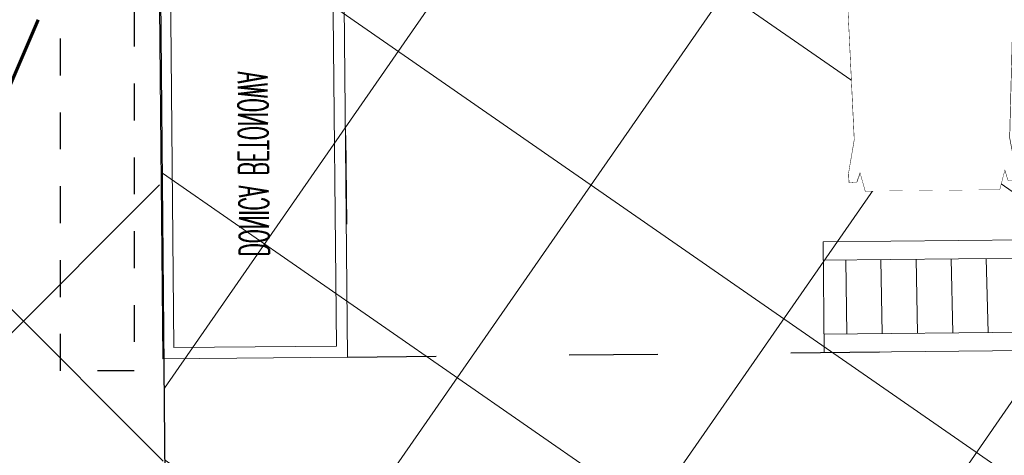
# Model space of a CAD drawing. Extents: x 8014 to 6635291, y -5609 to 5765892.
# Tile 57 of 158: x 6601164.6 to 6601167.27, y 5731803.45 to 5731804.63. Entities that reach past the tile are written whole.
import ezdxf
from ezdxf.enums import TextEntityAlignment as Align

# ---------------------------------------------------------------- set-up
doc = ezdxf.new("R2010")
doc.units = 0
doc.linetypes.add('ACAD_ISO03W100', pattern=[30, 12, -18])
doc.linetypes.add('HIDDEN', pattern=[0.375, 0.25, -0.125])
doc.layers.get('0').update_dxf_attribs({"linetype": 'CONTINUOUS'})
doc.layers.get('Defpoints').update_dxf_attribs({"linetype": 'CONTINUOUS'})
for name, color, linetype, lineweight in [('_a_obiekty', 6, 'CONTINUOUS', 30), ('a_krawężnik', 7, 'CONTINUOUS', 30), ('MEBLE PKN', 7, 'CONTINUOUS', 20), ('T_str.ochr.8m', 40, 'HIDDEN', 60)]:
    doc.layers.add(name, color=color, linetype=linetype, lineweight=lineweight)
for name, color, linetype in [('A-SZRAF- DROGI', 130, 'CONTINUOUS'), ('a_chodnik', 31, 'CONTINUOUS'), ('a_zieleń', 80, 'CONTINUOUS')]:
    doc.layers.add(name, color=color, linetype=linetype)
doc.layers.add('AP_HATCH_DROGI', color=7, linetype='CONTINUOUS', lineweight=15, true_color=0x949494)
doc.styles.add('JACEK_07', font='SIMPLEX.SHX', dxfattribs={"width": 0.7})

# ---------------------------------------------------------------- blocks, each defined once
blk = doc.blocks.new('Z$W@#18078')
at = {"linetype": 'Continuous', "lineweight": 0}
for p, q in [((1.282850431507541, 53.52358952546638), (3.780256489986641, 53.63703889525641)), ((1.282850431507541, 53.52358952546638), (1.390389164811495, 51.52362071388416)), ((7.866114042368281, 51.65947000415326), (1.282850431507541, 53.52358952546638)), ((3.780256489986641, 53.63703889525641), (12.80948191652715, 52.00224349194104)), ((12.43332165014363, 51.71009677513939), (52.69127084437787, 53.36238779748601)), ((12.80948191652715, 52.00224349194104), (48.56290482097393, 53.39434508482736)), ((48.56290482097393, 53.39434508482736), (51.70781984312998, 55.48955106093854)), ((52.75576293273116, 53.36250733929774), (52.69127084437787, 53.36238779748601)), ((52.70099770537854, 53.37868979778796), (53.95177334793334, 55.46699316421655)), ((52.77928745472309, 53.37880444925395), (52.70099770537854, 53.37868979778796)), ((52.75576293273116, 53.36250733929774), (52.77928745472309, 53.37880444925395)), ((52.80978122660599, 47.01882199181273), (52.75576293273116, 53.36250733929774)), ((52.83331716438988, 47.03046823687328), (52.77928745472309, 53.37880444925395)), ((52.87299354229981, 51.51941368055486), (54.31537071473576, 53.92754322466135)), ((121.0425902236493, 51.01502562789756), (119.6002130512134, 53.42315517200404)), ((121.2145860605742, 52.87430174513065), (119.9638104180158, 54.96260511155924)), ((125.3526789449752, 52.88995703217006), (122.2077639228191, 54.98516300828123)), ((11.83013992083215, 51.71045222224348), (1.018650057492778, 49.24078640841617)), ((1.390389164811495, 51.52362071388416), (4.030678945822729, 50.59841453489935)), ((4.030678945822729, 50.59841453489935), (7.866114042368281, 51.65947000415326)), ((7.866114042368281, 51.65947000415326), (11.59159015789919, 51.70737789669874)), ((11.59159015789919, 51.70737789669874), (12.32796858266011, 51.82417603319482)), ((12.32796858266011, 51.82417603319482), (11.83013992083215, 51.71045222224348)), ((12.32768360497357, 51.71683853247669), (11.83013992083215, 51.71045222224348)), ((12.32707234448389, 51.51680718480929), (12.32768360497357, 51.71683853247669)), ((12.44477361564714, 51.7183414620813), (12.32768360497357, 51.71683853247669)), ((12.44477361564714, 51.7183414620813), (12.32796858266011, 51.82417603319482)), ((12.43332165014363, 51.71009677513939), (12.44477361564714, 51.7183414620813)), ((12.43956229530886, 50.99926186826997), (12.43332165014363, 51.71009677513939)), ((12.50999071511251, 49.71776492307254), (12.43956229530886, 50.99926186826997)), ((12.80948191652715, 52.00224349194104), (12.44477361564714, 51.7183414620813)), ((52.94479428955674, 10.70905405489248), (52.87299354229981, 51.51941368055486)), ((120.9707894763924, 10.20466600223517), (121.0425902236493, 51.01502562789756)), ((121.0822666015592, 46.52608018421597), (121.136296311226, 52.87441639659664)), ((121.1058025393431, 46.51443393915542), (121.159820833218, 52.85811928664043)), ((121.159820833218, 52.85811928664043), (121.136296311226, 52.87441639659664)), ((121.136296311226, 52.87441639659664), (121.2145860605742, 52.87430174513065)), ((121.159820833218, 52.85811928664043), (121.2243129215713, 52.8579997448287)), ((161.4822621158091, 51.20570872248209), (121.2243129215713, 52.8579997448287)), ((161.106101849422, 51.49785543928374), (125.3526789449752, 52.88995703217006)), ((170.1353272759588, 53.13265084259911), (161.106101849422, 51.49785543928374)), ((161.106101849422, 51.49785543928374), (161.470810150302, 51.21395340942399)), ((161.470810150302, 51.21395340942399), (161.5876151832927, 51.31978798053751)), ((161.4822621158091, 51.20570872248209), (161.470810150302, 51.21395340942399)), ((161.470810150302, 51.21395340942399), (161.5879001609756, 51.21245047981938)), ((161.4760214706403, 50.49487381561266), (161.4822621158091, 51.20570872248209)), ((162.3239936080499, 51.20298984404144), (161.5876151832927, 51.31978798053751)), ((161.5876151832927, 51.31978798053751), (162.0854438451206, 51.20606416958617)), ((161.5885114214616, 51.01241913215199), (161.5879001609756, 51.21245047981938)), ((161.5879001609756, 51.21245047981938), (162.0854438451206, 51.20606416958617)), ((162.0854438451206, 51.20606416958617), (172.8969337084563, 48.73639835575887)), ((166.0494697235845, 51.15508195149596), (162.3239936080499, 51.20298984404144)), ((166.0494697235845, 51.15508195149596), (172.6327333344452, 53.01920147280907)), ((169.88490482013, 50.09402648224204), (166.0494697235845, 51.15508195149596)), ((172.5251946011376, 51.01923266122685), (169.88490482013, 50.09402648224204)), ((172.6327333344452, 53.01920147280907), (170.1353272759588, 53.13265084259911)), ((172.6327333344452, 53.01920147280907), (172.5251946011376, 51.01923266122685)), ((-1.135467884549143, 49.16922378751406), (-1.132545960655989, 49.17003212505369)), ((-1.135467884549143, 49.16922378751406), (-1.072105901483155, 47.16651103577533)), ((-1.132545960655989, 49.17003212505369), (4.030678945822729, 50.59841453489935)), ((0.7258080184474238, 49.2313567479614), (-1.132545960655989, 49.17003212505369)), ((0.7258080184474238, 49.2313567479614), (0.6100238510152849, 45.50120250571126)), ((0.7258080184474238, 49.2313567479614), (0.6351279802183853, 45.8588738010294)), ((0.8721588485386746, 49.23593097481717), (0.7258080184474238, 49.2313567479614)), ((1.018650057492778, 49.24078640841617), (0.7707147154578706, 39.34207062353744)), ((1.018650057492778, 49.24078640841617), (0.8721588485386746, 49.23593097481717)), ((4.328283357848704, 48.00357753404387), (7.969152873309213, 48.77690570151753)), ((7.969152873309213, 48.77690570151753), (9.655866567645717, 49.02183242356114)), ((12.27418837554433, 49.5101493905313), (12.35731863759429, 49.60682649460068)), ((12.46122593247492, 48.3709061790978), (12.31075062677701, 43.44318057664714)), ((12.45062028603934, 49.7153325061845), (12.35390521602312, 49.48375411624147)), ((12.35731863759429, 49.60682649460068), (12.45062028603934, 49.7153325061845)), ((12.36256952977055, 49.49363173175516), (12.45095947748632, 49.67233485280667)), ((12.45062028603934, 49.7153325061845), (12.48404363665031, 49.73922303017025)), ((12.50999071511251, 49.71776492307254), (12.45062028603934, 49.7153325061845)), ((12.45062028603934, 49.7153325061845), (12.45095947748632, 49.67233485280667)), ((12.45095947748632, 49.67233485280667), (12.45156879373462, 49.59509478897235)), ((12.45156879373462, 49.59509478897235), (12.46122593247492, 48.3709061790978)), ((12.46122593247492, 48.3709061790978), (12.47245076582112, 46.94798853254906)), ((12.48404363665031, 49.73922303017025), (12.50999071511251, 49.71776492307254)), ((161.4055930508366, 49.21337687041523), (161.4760214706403, 50.49487381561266)), ((161.4315401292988, 49.23483497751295), (161.4055930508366, 49.21337687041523)), ((161.4055930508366, 49.21337687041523), (161.4649634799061, 49.21094445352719)), ((161.4649634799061, 49.21094445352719), (161.4315401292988, 49.23483497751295)), ((161.4640149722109, 49.09070673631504), (161.4543578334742, 47.8665181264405)), ((161.4646242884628, 49.16794680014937), (161.4640149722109, 49.09070673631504)), ((161.4649634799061, 49.21094445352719), (161.4646242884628, 49.16794680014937)), ((161.5530142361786, 48.98924367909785), (161.4646242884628, 49.16794680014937)), ((161.4649634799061, 49.21094445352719), (161.5616785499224, 48.97936606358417)), ((161.5582651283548, 49.10243844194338), (161.4649634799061, 49.21094445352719)), ((161.6413953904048, 49.00576133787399), (161.5582651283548, 49.10243844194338)), ((165.9464308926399, 48.27251764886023), (164.259717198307, 48.51744437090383)), ((169.5873004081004, 47.49918948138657), (165.9464308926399, 48.27251764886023)), ((175.0481297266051, 48.66564407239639), (169.88490482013, 50.09402648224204)), ((172.8969337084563, 48.73639835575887), (173.0434249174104, 48.73154292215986)), ((172.8969337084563, 48.73639835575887), (173.1448690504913, 38.83768257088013)), ((173.0434249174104, 48.73154292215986), (173.1897757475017, 48.72696869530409)), ((173.1897757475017, 48.72696869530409), (173.3055599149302, 44.99681445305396)), ((173.1897757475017, 48.72696869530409), (173.2804557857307, 45.3544857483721)), ((173.1897757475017, 48.72696869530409), (175.0481297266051, 48.66564407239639)), ((175.0510516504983, 48.66483573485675), (174.9876896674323, 46.66212298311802)), ((175.0510516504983, 48.66483573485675), (175.0481297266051, 48.66564407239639)), ((-1.072105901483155, 47.16651103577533), (-1.015472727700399, 14.87243687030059)), ((-1.072105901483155, 47.16651103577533), (-0.6187552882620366, 42.85034973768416)), ((-0.6228487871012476, 45.1839137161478), (-1.072105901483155, 47.16651103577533)), ((0.6100238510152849, 45.50120250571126), (0.5723319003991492, 43.52348519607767)), ((0.6100238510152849, 45.50120250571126), (0.6351279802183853, 45.8588738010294)), ((0.6100238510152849, 45.50120250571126), (0.6227643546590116, 45.3990698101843)), ((0.61765032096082, 45.20888184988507), (0.6100238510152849, 45.50120250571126)), ((12.47245076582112, 46.94798853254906), (12.512238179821, 40.59132387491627)), ((52.84956864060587, 40.66215733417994), (52.80978122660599, 47.01882199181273)), ((52.87311589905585, 40.66919147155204), (52.83331716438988, 47.03046823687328)), ((121.0424678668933, 40.16480341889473), (121.0822666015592, 46.52608018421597)), ((121.0660151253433, 40.15776928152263), (121.1058025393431, 46.51443393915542)), ((161.4431330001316, 46.44360047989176), (161.4033455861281, 40.08693582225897)), ((161.4543578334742, 47.8665181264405), (161.4431330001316, 46.44360047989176)), ((161.4543578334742, 47.8665181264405), (161.6048331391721, 42.93879252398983)), ((173.3055599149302, 44.99681445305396), (173.2804557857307, 45.3544857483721)), ((174.9876896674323, 46.66212298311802), (174.5343390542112, 42.34596168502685)), ((174.538432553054, 44.67952566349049), (174.9876896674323, 46.66212298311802)), ((174.9876896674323, 46.66212298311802), (174.9310564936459, 14.36804881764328)), ((-0.6187552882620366, 42.85034973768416), (-0.6228487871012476, 45.1839137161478)), ((0.4979896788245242, 40.23758951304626), (-0.6228487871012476, 45.1839137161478)), ((-0.6187552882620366, 42.85034973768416), (0.4225834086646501, 32.93620017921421)), ((0.4910554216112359, 39.27030287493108), (0.5708955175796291, 43.45814018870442)), ((0.5708955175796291, 43.45814018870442), (0.5712895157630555, 43.47880650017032)), ((0.5712895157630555, 43.47880650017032), (0.5717054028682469, 43.48823085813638)), ((0.57161619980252, 43.49092600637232), (0.5721004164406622, 43.50888974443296)), ((0.57161619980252, 43.49092600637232), (0.5717054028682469, 43.48823085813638)), ((0.572089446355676, 43.51245529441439), (0.5723319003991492, 43.52348519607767)), ((12.31075062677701, 43.44318057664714), (12.19100988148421, 35.19274523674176)), ((161.6048331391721, 42.93879252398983), (161.7245738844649, 34.68835718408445)), ((173.3055599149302, 44.99681445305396), (173.2928194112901, 44.894681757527)), ((173.2979334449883, 44.70449379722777), (173.3055599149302, 44.99681445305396)), ((173.3055599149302, 44.99681445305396), (173.3432518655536, 43.01909714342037)), ((173.3434943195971, 43.00806724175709), (173.3432518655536, 43.01909714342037)), ((173.3439675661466, 42.98653795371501), (173.3434833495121, 43.00450169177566)), ((173.3439675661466, 42.98653795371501), (173.3438783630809, 42.98384280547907)), ((173.3442942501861, 42.97441844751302), (173.3438783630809, 42.98384280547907)), ((173.3446882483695, 42.95375213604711), (173.3442942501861, 42.97441844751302)), ((173.4245283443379, 38.76591482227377), (173.3446882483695, 42.95375213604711)), ((173.4175940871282, 39.73320146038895), (174.538432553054, 44.67952566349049)), ((174.5343390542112, 42.34596168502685), (174.538432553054, 44.67952566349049)), ((0.4923155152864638, 39.68815110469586), (0.4978543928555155, 40.21588059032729)), ((0.4978543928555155, 40.21588059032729), (0.4979896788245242, 40.23758951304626)), ((0.5067472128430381, 41.08350470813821), (0.4979896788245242, 40.23758951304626)), ((12.512238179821, 40.59132387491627), (12.53778196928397, 34.22687216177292)), ((52.87511243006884, 34.29770562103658), (52.84956864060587, 40.66215733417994)), ((52.89867110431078, 34.30008889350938), (52.87311589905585, 40.66919147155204)), ((121.0169126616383, 33.79570084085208), (121.0424678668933, 40.16480341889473)), ((121.0404713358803, 33.79331756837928), (121.0660151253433, 40.15776928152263)), ((161.4033455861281, 40.08693582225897), (161.3778017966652, 33.72248410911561)), ((173.4088365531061, 40.5791166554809), (173.4175940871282, 39.73320146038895)), ((174.5343390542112, 42.34596168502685), (173.4930003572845, 32.43181212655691)), ((0.4539701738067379, 37.32858049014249), (0.4490116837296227, 35.49516378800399)), ((0.4923155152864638, 39.68815110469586), (0.4539701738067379, 37.32858049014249)), ((0.4843549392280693, 38.91731598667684), (0.4539701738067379, 37.32858049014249)), ((0.4539701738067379, 37.32858049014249), (0.4689289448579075, 37.42367356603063)), ((0.4669573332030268, 37.23277013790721), (0.4539701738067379, 37.32858049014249)), ((0.4689289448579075, 37.42367356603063), (0.4669573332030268, 37.23277013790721)), ((0.4689289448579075, 37.42367356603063), (0.4843549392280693, 38.91731598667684)), ((0.4845253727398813, 38.92878666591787), (0.4923155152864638, 39.68815110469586)), ((0.4910554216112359, 39.27030287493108), (0.4845253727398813, 38.92878666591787)), ((0.7707147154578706, 39.34207062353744), (0.7495378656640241, 35.14815347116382)), ((173.1448690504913, 38.83768257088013), (173.1660459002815, 34.64376541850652)), ((173.4177293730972, 39.71149253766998), (173.4175940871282, 39.73320146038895)), ((173.4232682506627, 39.18376305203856), (173.4177293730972, 39.71149253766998)), ((173.4232682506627, 39.18376305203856), (173.461613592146, 36.82419243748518)), ((173.4310583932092, 38.42439861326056), (173.4232682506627, 39.18376305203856)), ((173.4245283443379, 38.76591482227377), (173.4310583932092, 38.42439861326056)), ((173.4312288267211, 38.41292793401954), (173.461613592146, 36.82419243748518)), ((173.4466548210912, 36.91928551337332), (173.4312288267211, 38.41292793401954)), ((0.4490116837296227, 35.49516378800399), (0.4292240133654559, 33.45879963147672)), ((0.43395839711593, 31.07123135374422), (0.4462189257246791, 34.71463226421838)), ((0.4785374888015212, 37.14734250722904), (0.4340465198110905, 31.05678333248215)), ((0.4490116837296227, 35.49516378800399), (0.4342579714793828, 31.02211509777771)), ((0.4462189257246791, 34.71463226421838), (0.4465925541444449, 34.82566158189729)), ((0.4775499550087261, 37.15462761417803), (0.4465925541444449, 34.82566158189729)), ((0.4669573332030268, 37.23277013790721), (0.4490116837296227, 35.49516378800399)), ((0.7495378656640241, 35.14815347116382), (0.4504254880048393, 29.50520703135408)), ((0.4775499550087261, 37.15462761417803), (0.4669573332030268, 37.23277013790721)), ((0.7495378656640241, 35.14815347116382), (0.4775499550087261, 37.15462761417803)), ((0.7495378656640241, 35.14815347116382), (0.7207600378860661, 29.44023574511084)), ((12.19100988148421, 35.19274523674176), (12.20552724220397, 26.9413604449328)), ((161.7245738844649, 34.68835718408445), (161.7100565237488, 26.43697239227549)), ((173.1660459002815, 34.64376541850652), (173.4380338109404, 36.65023956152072)), ((173.4370462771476, 36.64295445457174), (173.481537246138, 30.55239527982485)), ((173.4380338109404, 36.65023956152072), (173.4486264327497, 36.7283820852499)), ((173.4380338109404, 36.65023956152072), (173.4689912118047, 34.32127352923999)), ((173.4466548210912, 36.91928551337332), (173.4486264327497, 36.7283820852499)), ((173.461613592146, 36.82419243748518), (173.4466548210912, 36.91928551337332)), ((173.4486264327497, 36.7283820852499), (173.461613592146, 36.82419243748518)), ((173.4486264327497, 36.7283820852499), (173.4665720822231, 34.99077573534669)), ((173.461613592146, 36.82419243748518), (173.4665720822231, 34.99077573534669)), ((173.4665720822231, 34.99077573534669), (173.4863597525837, 32.95441157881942)), ((173.4665720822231, 34.99077573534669), (173.4813257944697, 30.51772704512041)), ((0.4239742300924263, 33.07086887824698), (0.4225834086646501, 32.93620017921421)), ((0.4225834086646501, 32.93620017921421), (0.43395839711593, 31.07123135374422)), ((0.4239742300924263, 33.07086887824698), (0.4292240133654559, 33.45879963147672)), ((12.53778196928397, 34.22687216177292), (12.54891445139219, 27.85978832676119)), ((52.88624481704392, 27.93066054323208), (52.87511243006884, 34.29770562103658)), ((52.90981500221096, 27.92835419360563), (52.89867110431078, 34.30008889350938)), ((121.0057687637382, 27.42396614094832), (121.0169126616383, 33.79570084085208)), ((121.0293389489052, 27.42627249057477), (121.0404713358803, 33.79331756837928)), ((161.3778017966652, 33.72248410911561), (161.3666693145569, 27.35540027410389)), ((173.1660459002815, 34.64376541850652), (173.1948237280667, 28.93584769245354)), ((173.1660459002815, 34.64376541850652), (173.4651582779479, 29.00081897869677)), ((173.4693648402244, 34.21024421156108), (173.4689912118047, 34.32127352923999)), ((173.4816253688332, 30.56684330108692), (173.4693648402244, 34.21024421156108)), ((173.4930003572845, 32.43181212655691), (173.4816253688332, 30.56684330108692)), ((173.4916095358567, 32.56648082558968), (173.4863597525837, 32.95441157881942)), ((173.4916095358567, 32.56648082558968), (173.4930003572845, 32.43181212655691)), ((-0.5782213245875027, 19.74332045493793), (0.4337876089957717, 31.01687536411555)), ((0.4442386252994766, 29.38848790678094), (0.431864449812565, 29.1550470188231)), ((0.4321327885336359, 29.25425978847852), (0.4336687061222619, 30.90176438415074)), ((0.4360991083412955, 30.72072565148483), (0.4321327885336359, 29.25425978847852)), ((0.4336687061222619, 30.90176438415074), (0.4358622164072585, 30.91293816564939)), ((0.4360991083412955, 30.72072565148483), (0.4336687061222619, 30.90176438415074)), ((0.4342579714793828, 31.02211509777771), (0.4337876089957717, 31.01687536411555)), ((0.4337876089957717, 31.01687536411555), (0.4357920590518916, 30.96986336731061)), ((0.43395839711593, 31.07123135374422), (0.4342579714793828, 31.02211509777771)), ((0.4358622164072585, 30.91293816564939), (0.4357920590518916, 30.96986336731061)), ((0.4360991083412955, 30.72072565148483), (0.4442386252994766, 29.38848790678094)), ((0.4504254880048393, 29.50520703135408), (0.4360991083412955, 30.72072565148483)), ((0.4504254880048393, 29.50520703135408), (0.4442386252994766, 29.38848790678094)), ((0.4567714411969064, 27.33725520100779), (0.4442386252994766, 29.38848790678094)), ((0.7207600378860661, 29.44023574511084), (0.8687759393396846, 19.53939064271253)), ((173.4651582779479, 29.00081897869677), (173.4794846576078, 30.21633759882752)), ((173.4794846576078, 30.21633759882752), (173.4713451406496, 28.88409985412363)), ((173.4794846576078, 30.21633759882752), (173.4819150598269, 30.39737633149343)), ((173.4794846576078, 30.21633759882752), (173.4834509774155, 28.74987173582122)), ((173.4797215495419, 30.40855011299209), (173.4797917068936, 30.4654753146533)), ((173.4819150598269, 30.39737633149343), (173.4797215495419, 30.40855011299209)), ((173.4817961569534, 30.51248731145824), (173.4797917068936, 30.4654753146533)), ((173.4816253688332, 30.56684330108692), (173.4813257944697, 30.51772704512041)), ((173.4813257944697, 30.51772704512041), (173.4817961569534, 30.51248731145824)), ((174.4938050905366, 19.23893240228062), (173.4817961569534, 30.51248731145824)), ((173.4834509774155, 28.74987173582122), (173.4819150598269, 30.39737633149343)), ((0.4321327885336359, 29.25425978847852), (0.431864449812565, 29.1550470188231)), ((0.431864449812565, 29.1550470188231), (0.4455822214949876, 29.16858856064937)), ((0.431864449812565, 29.1550470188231), (0.4567714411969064, 27.33725520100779)), ((0.4568199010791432, 27.33402687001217), (0.4567714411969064, 27.33725520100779)), ((0.4568199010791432, 27.33402687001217), (0.4587792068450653, 27.00863250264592)), ((0.4587792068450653, 27.00863250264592), (0.4723512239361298, 24.78722155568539)), ((0.4587792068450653, 27.00863250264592), (0.5216068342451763, 22.60652313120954)), ((12.20552724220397, 26.9413604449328), (12.35429681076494, 18.69142914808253)), ((12.54891445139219, 27.85978832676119), (12.54577781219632, 21.49530497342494)), ((52.88310827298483, 21.5661384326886), (52.88624481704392, 27.93066054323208)), ((52.90668977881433, 21.55921997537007), (52.90981500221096, 27.92835419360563)), ((121.0088939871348, 21.05483192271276), (121.0057687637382, 27.42396614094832)), ((121.0324754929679, 21.0617503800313), (121.0293389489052, 27.42627249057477)), ((161.3666693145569, 27.35540027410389), (161.3698059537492, 20.99091692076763)), ((173.1948237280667, 28.93584769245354), (173.0468078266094, 19.03500259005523)), ((173.4587638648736, 26.82963881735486), (173.4568045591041, 26.50424444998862)), ((173.4587638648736, 26.82963881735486), (173.4588123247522, 26.83286714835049)), ((173.4588123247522, 26.83286714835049), (173.4713451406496, 28.88409985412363)), ((173.4837193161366, 28.65065896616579), (173.4588123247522, 26.83286714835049)), ((173.4651582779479, 29.00081897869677), (173.4713451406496, 28.88409985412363)), ((173.4837193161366, 28.65065896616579), (173.4700015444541, 28.66420050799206)), ((173.4713451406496, 28.88409985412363), (173.4837193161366, 28.65065896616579)), ((173.4834509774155, 28.74987173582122), (173.4837193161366, 28.65065896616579)), ((-0.5748279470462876, 17.80887173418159), (0.4723512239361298, 24.78722155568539)), ((0.4723512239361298, 24.78722155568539), (0.5216068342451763, 22.60652313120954)), ((161.7100565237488, 26.43697239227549), (161.5612869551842, 18.18704109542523)), ((173.4568045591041, 26.50424444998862), (173.3939769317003, 22.10213507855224)), ((173.443232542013, 24.28283350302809), (173.3939769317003, 22.10213507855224)), ((173.4568045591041, 26.50424444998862), (173.443232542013, 24.28283350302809)), ((174.490411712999, 17.30448368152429), (173.443232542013, 24.28283350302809)), ((0.532970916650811, 21.77729492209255), (-0.573136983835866, 16.84491131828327)), ((0.522025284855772, 22.58799702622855), (0.5216068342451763, 22.60652313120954)), ((0.5226069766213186, 22.53354352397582), (0.522025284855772, 22.58799702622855)), ((0.5226069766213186, 22.53354352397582), (0.532970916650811, 21.77729492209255)), ((0.5226069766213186, 22.53354352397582), (0.5396625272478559, 21.80713335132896)), ((0.5396625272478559, 21.80713335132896), (0.532970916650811, 21.77729492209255)), ((0.532970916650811, 21.77729492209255), (0.5438558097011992, 20.98300541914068)), ((0.5396625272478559, 21.80713335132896), (0.5527388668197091, 21.22744197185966)), ((12.54577781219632, 21.49530497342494), (12.5283595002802, 15.13853563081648)), ((52.86568986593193, 15.20940784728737), (52.88310827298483, 21.5661384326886)), ((52.88928288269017, 15.19779976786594), (52.90668977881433, 21.55921997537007)), ((173.3929767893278, 22.02915547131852), (173.3759212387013, 21.30274529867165)), ((173.3929767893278, 22.02915547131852), (173.3826128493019, 21.27290686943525)), ((173.3929767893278, 22.02915547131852), (173.3935584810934, 22.08360897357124)), ((173.3935584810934, 22.08360897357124), (173.3939769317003, 22.10213507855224)), ((-1.015472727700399, 14.87243687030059), (-0.5782213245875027, 19.74332045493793)), ((-0.5748279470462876, 17.80887173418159), (-0.5782213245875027, 19.74332045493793)), ((0.5513825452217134, 21.19011984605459), (0.5438558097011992, 20.98300541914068)), ((0.559769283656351, 20.87779325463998), (0.5438558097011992, 20.98300541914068)), ((0.5438558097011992, 20.98300541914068), (0.5989388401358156, 19.17577518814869)), ((0.5438558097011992, 20.98300541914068), (0.5598563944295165, 20.91191470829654)), ((0.5527388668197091, 21.22744197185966), (0.5513825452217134, 21.19011984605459)), ((0.5513825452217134, 21.19011984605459), (0.5573582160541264, 20.98251589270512)), ((0.5574232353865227, 20.97970098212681), (0.5573582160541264, 20.98251589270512)), ((0.5588386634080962, 20.93124794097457), (0.5574232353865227, 20.97970098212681)), ((0.5604958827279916, 20.87298933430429), (0.559769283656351, 20.87779325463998)), ((0.5604958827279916, 20.87298933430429), (0.5989388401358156, 19.17577518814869)), ((0.5992090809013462, 19.14422656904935), (0.5989388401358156, 19.17577518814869)), ((0.6013008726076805, 19.07464295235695), (0.5992090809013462, 19.14422656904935)), ((0.603011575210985, 18.99880436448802), (0.6013008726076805, 19.07464295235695)), ((0.603011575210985, 18.99880436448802), (0.6562149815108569, 16.6401998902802)), ((0.603011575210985, 18.99880436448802), (0.7841707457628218, 13.00005238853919)), ((0.8687759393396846, 19.53939064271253), (1.082657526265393, 12.80549777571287)), ((12.35429681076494, 18.69142914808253), (12.52231156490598, 13.75770195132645)), ((121.026300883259, 14.69341171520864), (121.0088939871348, 21.05483192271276)), ((121.0498939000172, 14.70501979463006), (121.0324754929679, 21.0617503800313)), ((161.3698059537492, 20.99091692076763), (161.3872242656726, 14.63414757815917)), ((173.0468078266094, 19.03500259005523), (172.8329262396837, 12.30110972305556)), ((173.3163746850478, 18.63983851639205), (173.3166449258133, 18.67138713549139)), ((173.3717279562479, 20.47861736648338), (173.3166449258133, 18.67138713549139)), ((173.3550878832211, 20.36860128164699), (173.3166449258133, 18.67138713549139)), ((173.3550878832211, 20.36860128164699), (173.3558144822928, 20.37340520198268)), ((173.3717279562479, 20.47861736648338), (173.3557273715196, 20.40752665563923)), ((173.3558144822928, 20.37340520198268), (173.3717279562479, 20.47861736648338)), ((173.3567451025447, 20.42685988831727), (173.3581605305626, 20.47531292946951)), ((173.3581605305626, 20.47531292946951), (173.358225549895, 20.47812784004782)), ((173.3642012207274, 20.68573179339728), (173.358225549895, 20.47812784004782)), ((173.3759212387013, 21.30274529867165), (173.3628448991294, 20.72305391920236)), ((173.3628448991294, 20.72305391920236), (173.3642012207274, 20.68573179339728)), ((173.3642012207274, 20.68573179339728), (173.3717279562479, 20.47861736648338)), ((173.3826128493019, 21.27290686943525), (173.3717279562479, 20.47861736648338)), ((173.3759212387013, 21.30274529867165), (173.3826128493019, 21.27290686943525)), ((173.3826128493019, 21.27290686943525), (174.4887207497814, 16.34052326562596)), ((174.490411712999, 17.30448368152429), (174.4938050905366, 19.23893240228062)), ((174.9310564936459, 14.36804881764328), (174.4938050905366, 19.23893240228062)), ((-1.015472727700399, 14.87243687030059), (-0.5748279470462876, 17.80887173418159)), ((-0.573136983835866, 16.84491131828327), (-1.015472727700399, 14.87243687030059)), ((-0.570502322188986, 15.34298063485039), (-0.573136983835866, 16.84491131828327)), ((-0.570502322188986, 15.34298063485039), (0.6562149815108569, 16.6401998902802)), ((0.6562149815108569, 16.6401998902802), (0.7841707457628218, 13.00005238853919)), ((161.5612869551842, 18.18704109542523), (161.3932722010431, 13.25331389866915)), ((173.3125721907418, 18.49441631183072), (173.1314130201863, 12.49566433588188)), ((173.2593687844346, 16.1358118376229), (173.1314130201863, 12.49566433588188)), ((173.3125721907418, 18.49441631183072), (173.2593687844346, 16.1358118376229)), ((174.4860860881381, 14.83859258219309), (173.2593687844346, 16.1358118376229)), ((173.3125721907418, 18.49441631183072), (173.3142828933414, 18.57025489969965)), ((173.3142828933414, 18.57025489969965), (173.3163746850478, 18.63983851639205)), ((174.4860860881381, 14.83859258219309), (174.4887207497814, 16.34052326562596)), ((174.4887207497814, 16.34052326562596), (174.9310564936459, 14.36804881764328)), ((174.9310564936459, 14.36804881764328), (174.490411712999, 17.30448368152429)), ((-1.015472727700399, 14.87243687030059), (-1.071793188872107, 12.86950786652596)), ((-1.015472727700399, 14.87243687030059), (-0.570502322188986, 15.34298063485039)), ((4.404160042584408, 14.05094950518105), (8.031443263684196, 13.29380566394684)), ((12.52231156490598, 13.75770195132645), (12.51670986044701, 12.47874943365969)), ((12.5283595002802, 15.13853563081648), (12.52231156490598, 13.75770195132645)), ((52.8339770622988, 8.865575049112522), (52.86568986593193, 15.20940784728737)), ((52.85758144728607, 8.849335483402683), (52.88928288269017, 15.19779976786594)), ((121.0580023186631, 8.344947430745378), (121.026300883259, 14.69341171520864)), ((121.0816067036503, 8.361186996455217), (121.0498939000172, 14.70501979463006)), ((161.3872242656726, 14.63414757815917), (161.3932722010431, 13.25331389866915)), ((169.5114237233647, 13.54656145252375), (165.8841405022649, 12.78941761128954)), ((174.9310564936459, 14.36804881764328), (174.4860860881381, 14.83859258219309)), ((174.9310564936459, 14.36804881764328), (174.9873769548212, 12.36511981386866)), ((-1.071793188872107, 12.86950786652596), (0.7901572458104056, 12.81363934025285)), ((4.417017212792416, 11.37182569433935), (-1.071793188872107, 12.86950786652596)), ((0.7841707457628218, 13.00005238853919), (0.7850755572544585, 12.94846796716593)), ((0.7873775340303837, 12.89352726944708), (0.7850755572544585, 12.94846796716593)), ((0.7873775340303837, 12.89352726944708), (0.7883041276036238, 12.85597252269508)), ((0.7901572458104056, 12.81363934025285), (0.7883041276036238, 12.85597252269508)), ((0.7901572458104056, 12.81363934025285), (0.9361436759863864, 12.80986655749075)), ((0.9361436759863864, 12.80986655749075), (1.082657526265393, 12.80549777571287)), ((1.082657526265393, 12.80549777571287), (12.39877764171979, 10.73146771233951)), ((4.417017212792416, 11.37182569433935), (1.462344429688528, 10.52398950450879)), ((7.93868033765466, 10.41090125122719), (4.417017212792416, 11.37182569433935)), ((12.35237135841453, 10.69661943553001), (7.93868033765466, 10.41090125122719)), ((9.675816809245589, 13.0829627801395), (8.031443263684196, 13.29380566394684)), ((12.34163745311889, 12.60476381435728), (12.4230800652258, 12.49579339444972)), ((12.35237135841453, 10.69661943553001), (12.50586992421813, 10.39110979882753)), ((12.4230800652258, 12.49579339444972), (12.51623857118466, 12.37114707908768)), ((12.51670986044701, 12.47874943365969), (12.42882747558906, 12.64257939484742)), ((12.50586992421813, 10.39110979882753), (12.50977829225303, 11.08717956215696)), ((12.50977829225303, 11.08717956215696), (12.57562041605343, 12.36892863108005)), ((12.51670986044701, 12.47874943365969), (12.51623857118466, 12.37114707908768)), ((12.547599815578, 12.34889690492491), (12.51623857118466, 12.37114707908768)), ((12.51623857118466, 12.37114707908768), (12.54823166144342, 12.36995184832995)), ((12.54823166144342, 12.36995184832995), (12.57562041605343, 12.36892863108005)), ((54.39557003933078, 8.306029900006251), (52.94479428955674, 10.70905405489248)), ((161.3673521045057, 11.86556379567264), (161.3399633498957, 11.86454057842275)), ((161.4058054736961, 10.58279150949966), (161.3399633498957, 11.86454057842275)), ((161.3993451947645, 11.86675902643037), (161.3673521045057, 11.86556379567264)), ((161.3679839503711, 11.84450885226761), (161.3993451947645, 11.86675902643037)), ((161.3932722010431, 13.25331389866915), (161.3988739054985, 11.97436138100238)), ((161.3988739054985, 11.97436138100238), (161.4867562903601, 12.13819134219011)), ((161.3988739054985, 11.97436138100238), (161.3993451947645, 11.86675902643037)), ((161.492503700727, 11.99140534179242), (161.3993451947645, 11.86675902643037)), ((161.5739463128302, 12.10037576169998), (161.492503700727, 11.99140534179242)), ((172.8329262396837, 12.30110972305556), (161.5168061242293, 10.2270796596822)), ((164.2397669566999, 12.57857472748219), (165.8841405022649, 12.78941761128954)), ((165.9769034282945, 9.906513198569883), (169.4985665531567, 10.86743764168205)), ((169.4985665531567, 10.86743764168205), (174.9873769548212, 12.36511981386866)), ((169.4985665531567, 10.86743764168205), (172.4532393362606, 10.01960145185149)), ((172.9794400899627, 12.30547850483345), (172.8329262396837, 12.30110972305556)), ((173.1254265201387, 12.30925128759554), (172.9794400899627, 12.30547850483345)), ((174.9873769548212, 12.36511981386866), (173.1254265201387, 12.30925128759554)), ((173.1254265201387, 12.30925128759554), (173.1272796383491, 12.35158447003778)), ((173.1282062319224, 12.38913921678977), (173.1272796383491, 12.35158447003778)), ((173.1282062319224, 12.38913921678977), (173.1305082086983, 12.44407991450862)), ((173.1314130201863, 12.49566433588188), (173.1305082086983, 12.44407991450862)), ((1.462344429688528, 10.52398950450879), (1.36183409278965, 8.523665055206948)), ((1.36183409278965, 8.523665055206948), (7.93868033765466, 10.41090125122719)), ((3.859620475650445, 8.419007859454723), (1.36183409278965, 8.523665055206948)), ((12.8832231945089, 10.08549934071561), (3.859620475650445, 8.419007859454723)), ((12.51743445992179, 10.36809279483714), (7.93868033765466, 10.41090125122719)), ((12.50578698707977, 10.37633891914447), (12.50586992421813, 10.39110979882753)), ((12.51743445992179, 10.36809279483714), (12.50578698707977, 10.37633891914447)), ((12.50578698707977, 10.37633891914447), (52.76948497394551, 8.865455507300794)), ((48.64115637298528, 8.819006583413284), (12.8832231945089, 10.08549934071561)), ((52.31714158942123, 6.388578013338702), (48.64115637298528, 8.819006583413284)), ((52.76948497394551, 8.865455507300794), (52.8339770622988, 8.865575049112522)), ((52.77929174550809, 8.84920145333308), (52.85758144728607, 8.849335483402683)), ((54.31537071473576, 6.304844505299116), (52.77929174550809, 8.84920145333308)), ((52.8339770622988, 8.865575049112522), (52.85758144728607, 8.849335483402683)), ((54.39557003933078, 8.306029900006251), (54.31537071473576, 6.304844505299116)), ((119.5200137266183, 7.801641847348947), (120.9707894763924, 10.20466600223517)), ((119.6002130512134, 5.800456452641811), (121.136292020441, 8.344813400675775)), ((121.0816067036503, 8.361186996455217), (121.0580023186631, 8.344947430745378)), ((121.136292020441, 8.344813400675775), (121.0580023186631, 8.344947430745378)), ((121.1460987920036, 8.36106745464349), (121.0816067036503, 8.361186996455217)), ((161.4097967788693, 9.871950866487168), (121.1460987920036, 8.36106745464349)), ((121.5984421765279, 5.884189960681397), (125.2744273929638, 8.314618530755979)), ((125.2744273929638, 8.314618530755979), (161.0323605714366, 9.58111128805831)), ((161.0323605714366, 9.58111128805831), (170.0559632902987, 7.914619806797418)), ((161.3981493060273, 9.863704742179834), (165.9769034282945, 9.906513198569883)), ((161.3981493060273, 9.863704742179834), (161.4097967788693, 9.871950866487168)), ((161.4097138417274, 9.886721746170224), (161.4058054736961, 10.58279150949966)), ((161.5632124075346, 10.19223138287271), (161.4097138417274, 9.886721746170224)), ((161.4097967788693, 9.871950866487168), (161.4097138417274, 9.886721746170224)), ((161.5632124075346, 10.19223138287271), (165.9769034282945, 9.906513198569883)), ((172.5537496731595, 8.019277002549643), (165.9769034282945, 9.906513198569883)), ((170.0559632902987, 7.914619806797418), (172.5537496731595, 8.019277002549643)), ((172.4532393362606, 10.01960145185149), (172.5537496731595, 8.019277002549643)), ((54.31537071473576, 6.304844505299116), (52.31714158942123, 6.388578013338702)), ((119.5200137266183, 7.801641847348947), (119.6002130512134, 5.800456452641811)), ((119.6002130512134, 5.800456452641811), (121.5984421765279, 5.884189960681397))]:
    blk.add_line(p, q, dxfattribs=at)
for points in [[(54.31537071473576, 53.92754322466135), (53.95177334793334, 55.46699316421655), (51.70781984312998, 55.48955106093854)], [(119.6002130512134, 53.42315517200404), (119.9638104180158, 54.96260511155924), (122.2077639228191, 54.98516300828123)]]:
    blk.add_lwpolyline(points)
blk.add_wipeout([(56.986033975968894, 59.70880202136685), (115.84579791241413, 59.70880202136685), (115.84579791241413, 1.0106904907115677), (56.986033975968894, 1.0106904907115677)])
for points in [[(1.390389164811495, 51.523620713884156), (1.282850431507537, 53.52358952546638), (3.780256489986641, 53.63703889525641), (12.809481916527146, 52.002243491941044), (48.56290482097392, 53.394345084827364), (51.70781984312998, 55.48955106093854), (53.95177334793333, 55.46699316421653), (54.315370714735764, 53.92754322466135), (52.87299354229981, 51.51941368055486), (52.94479428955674, 10.709054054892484), (54.39557003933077, 8.306029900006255), (54.315370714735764, 6.3048445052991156), (52.31714158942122, 6.388578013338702), (48.64115637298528, 8.819006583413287), (12.883223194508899, 10.085499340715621), (3.8596204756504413, 8.419007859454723), (1.3618340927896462, 8.523665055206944), (1.4623444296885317, 10.52398950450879), (4.4170172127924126, 11.371825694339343), (-1.0717931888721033, 12.869507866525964), (-1.132545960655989, 49.17003212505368), (4.030678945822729, 50.598414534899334)], [(172.5251946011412, 51.01923266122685), (172.63273333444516, 53.01920147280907), (170.13532727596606, 53.132650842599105), (161.10610184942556, 51.49785543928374), (125.35267894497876, 52.88995703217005), (122.2077639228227, 54.985163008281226), (119.96381041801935, 54.96260511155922), (119.60021305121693, 53.42315517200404), (121.04259022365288, 51.01502562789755), (120.97078947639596, 10.204666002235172), (119.52001372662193, 7.801641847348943), (119.60021305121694, 5.800456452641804), (121.59844217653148, 5.88418996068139), (125.27442739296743, 8.314618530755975), (161.0323605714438, 9.581111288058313), (170.05596329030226, 7.914619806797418), (172.55374967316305, 8.01927700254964), (172.45323933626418, 10.019601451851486), (169.4985665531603, 10.867437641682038), (174.9873769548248, 12.36511981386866), (175.0481297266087, 48.665644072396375), (169.88490482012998, 50.09402648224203)]]:
    blk.add_wipeout(points)
blk = doc.blocks.new('KWEW 3')
h = blk.add_hatch()
h.set_pattern_fill('ANSI31', color=256, scale=3, angle=225, style=0)
h.set_pattern_definition([(270, (33015.61451753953, 12380.1180800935), (9.525, -1.77635683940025e-15), [])])
h.paths.add_polyline_path([(25365.9458305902, 18577.76572611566), (25478.94583059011, 18577.76572611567), (25478.94583059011, 18597.76572611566), (25365.9458305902, 18597.76572611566)])
for p, q in [((25365.9458305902, 18602.76572611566), (25486.94583059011, 18602.76572611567)), ((25365.9458305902, 18572.76572611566), (25365.9458305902, 18602.76572611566)), ((25486.94583059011, 18572.76572611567), (25486.94583059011, 18602.76572611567)), ((25365.9458305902, 18597.76572611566), (25486.94583059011, 18597.76572611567)), ((25365.9458305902, 18577.76572611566), (25486.94583059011, 18577.76572611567)), ((25365.9458305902, 18572.76572611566), (25486.94583059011, 18572.76572611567))]:
    blk.add_line(p, q)
at = {"color": 242, "insert": (25470.7753670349, 18582.85420047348, -4.449466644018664e-06), "char_height": 7, "width": 78.7968994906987, "attachment_point": 5, "style": 'JACEK_07'}
blk.add_mtext('KZEW 3', dxfattribs=at)
blk = doc.blocks.new('*U101')
blk.add_blockref('KWEW 3', (-25365.9458305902, -18602.76572611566))
blk = doc.blocks.new('*U97')
for points in [[(-209.9999999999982, -250), (-104.9999999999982, -250), (-104.9999999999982, -300), (-209.9999999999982, -300)], [(-206.9999999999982, -253), (-107.9999999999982, -253), (-107.9999999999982, -297), (-206.9999999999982, -297)]]:
    blk.add_lwpolyline(points, close=True)
at = {"rotation": 90.00000000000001}
blk.add_blockref('*U101', (-209.9999999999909, -120.9999999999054), dxfattribs=at)
at = {"xscale": -1, "rotation": 180}
blk.add_blockref('Z$W@#18078', (-165.2590884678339, -11.5373294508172), dxfattribs=at)
at = {"style": 'JACEK_07', "width": 0.5}
blk.add_text('DONICA BETONOWA', height=8, dxfattribs=at).set_placement((-157.4999999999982, -275), align=Align.MIDDLE_CENTER)
at = {"xscale": -1, "rotation": 180}
blk.add_blockref('Z$W@#18078', (-165.2590884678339, -60.23544098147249), dxfattribs=at)
at = {"layer": 'Defpoints', "linetype": 'ACAD_ISO03W100', "ltscale": 2}
blk.add_lwpolyline([(-209.9999999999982, 0), (209.9999999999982, 0), (209.9999999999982, -250), (-209.9999999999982, -250)], close=True, dxfattribs=at)
blk = doc.blocks.new('A$7E943D1F1614C')
at = {"linetype": 'HIDDEN', "ltscale": 2}
blk.add_lwpolyline([(20.04828916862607, 417.8169146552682), (20.04828916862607, -5.580484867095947e-06), (0.04828916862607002, -5.580484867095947e-06), (0.04828916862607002, 417.8169146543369), (20.04828916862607, 417.8169146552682)], dxfattribs=at)

msp = doc.modelspace()

# ---------------------------------------------------------------- hatches: boundary and pattern name
at = {"layer": 'A-SZRAF- DROGI', "linetype": 'ByBlock', "lineweight": 0}
h = msp.add_hatch(dxfattribs=at)
h.set_pattern_fill('ANSI37', color=253, scale=3, style=0)
h.set_pattern_definition([(45, (3365827.470421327, 2822255.75228963), (-0.2651650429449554, 0.2651650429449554), []), (135, (3365827.470421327, 2822255.75228963), (-0.2651650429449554, -0.2651650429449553), [])])
h.paths.add_polyline_path([(6601164.801, 5731825.446), (6601168.790559, 5731826.947746), (6601168.820585, 5731824.474329), (6601166.454, 5731823.503)])
edge = h.paths.add_edge_path()
edge.add_line((6601172.476, 5731825.895), (6601172.4105, 5731828.025676))
edge.add_line((6601172.4105, 5731828.025676), (6601173.992, 5731828.189))
edge.add_arc((6601186.03492027, 5732243.680015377), 415.665509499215, 268.3397586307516, 269.9116548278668)
edge.add_line((6601185.394, 5731828.015), (6601205.043, 5731828.193))
edge.add_line((6601205.043, 5731828.193), (6601225.2324, 5731828.343))
edge.add_line((6601225.2324, 5731828.343), (6601245.168, 5731828.586))
edge.add_line((6601245.168, 5731828.586), (6601245.54301782, 5731828.590239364))
edge.add_line((6601245.54301782, 5731828.590239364), (6601246.883624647, 5731826.593755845))
edge.add_line((6601246.883624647, 5731826.593755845), (6601221.789705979, 5731826.309230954))
edge.add_line((6601221.789705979, 5731826.309230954), (6601205.136, 5731826.031))
edge.add_line((6601205.136, 5731826.031), (6601185.273, 5731825.848))
edge.add_line((6601185.273, 5731825.848), (6601173.834, 5731826.053))
edge.add_line((6601173.834, 5731826.053), (6601172.476, 5731825.895))
edge = h.paths.add_edge_path()
edge.add_line((6601111.994, 5731733.86), (6601109.203, 5731750.836))
edge.add_line((6601109.203, 5731750.836), (6601106.88, 5731760.994))
edge.add_line((6601106.88, 5731760.994), (6601102.557, 5731779.174))
edge.add_line((6601102.557, 5731779.174), (6601096.809, 5731802.335))
edge.add_line((6601096.809, 5731802.335), (6601093.3935, 5731815.0755))
edge.add_arc((6601112.890643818, 5731821.406846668), 20.49937969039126, 186.6456011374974, 197.9902726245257, ccw=False)
edge.add_arc((6601104.100382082, 5731821.197027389), 11.77172068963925, 157.093056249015, 190.5856574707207, ccw=False)
edge.add_line((6601093.257, 5731825.779000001), (6601095.519, 5731824.743))
edge.add_line((6601095.519, 5731824.743), (6601101.325, 5731802.801))
edge.add_line((6601101.325, 5731802.801), (6601106.886, 5731780.522))
edge.add_line((6601106.886, 5731780.522), (6601111.376, 5731762.136))
edge.add_line((6601111.376, 5731762.136), (6601116.585, 5731733.745))
edge.add_line((6601116.585, 5731733.745), (6601117.929, 5731724.497))
edge.add_line((6601117.929, 5731724.497), (6601120.174581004, 5731712.998631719))
edge.add_line((6601120.174581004, 5731712.998631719), (6601122.073782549, 5731714.127215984))
edge.add_line((6601122.073782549, 5731714.127215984), (6601119.954, 5731724.963))
edge.add_line((6601119.954, 5731724.963), (6601118.634, 5731734.045))
edge.add_line((6601118.634, 5731734.045), (6601113.329, 5731762.836))
edge.add_line((6601113.329, 5731762.836), (6601108.915, 5731781.012))
edge.add_line((6601108.915, 5731781.012), (6601103.286, 5731803.464))
edge.add_line((6601103.286, 5731803.464), (6601098.333, 5731822.44))
edge.add_line((6601098.333, 5731822.44), (6601100.26, 5731826.8))
edge.add_line((6601100.26, 5731826.8), (6601104.18, 5731826.61))
edge.add_line((6601104.18, 5731826.61), (6601124.59, 5731825.705))
edge.add_arc((6601125.610328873, 5731847.683485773), 22.00215689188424, 254.8648362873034, 267.34201003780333, ccw=False)
edge.add_line((6601119.865631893, 5731826.444527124), (6601114.201632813, 5731827.976553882))
edge.add_arc((6601110.333611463, 5731814.50400797), 14.01681427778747, 73.98101766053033, 84.72925958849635)
edge.add_line((6601111.621225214, 5731828.46155551), (6601104.31, 5731828.801))
edge.add_line((6601104.31, 5731828.801), (6601098.736000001, 5731829.044))
edge.add_arc((6601099.467862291, 5731836.320540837), 7.313252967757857, 237.4214308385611, 264.25660123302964, ccw=False)
edge.add_line((6601095.530000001, 5731830.158), (6601092.874, 5731826.011))
edge.add_arc((6601101.918260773, 5731821.943692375), 9.916735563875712, 155.7860047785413, 175.0173574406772)
edge.add_arc((6601112.859662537, 5731821.4016454), 20.86790340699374, 176.1439813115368, 198.0522861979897)
edge.add_line((6601093.019, 5731814.935), (6601096.416, 5731802.213))
edge.add_line((6601096.416, 5731802.213), (6601102.139, 5731779.125))
edge.add_line((6601102.139, 5731779.125), (6601106.492, 5731760.912))
edge.add_line((6601106.492, 5731760.912), (6601108.825, 5731750.719))
edge.add_line((6601108.825, 5731750.719), (6601111.607, 5731733.785))
edge.add_line((6601111.607, 5731733.785), (6601115.11, 5731713.014))
edge.add_line((6601115.11, 5731713.014), (6601115.782940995, 5731710.388937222))
edge.add_line((6601115.782940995, 5731710.388937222), (6601116.122591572, 5731710.590771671))
edge.add_line((6601116.122591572, 5731710.590771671), (6601115.488, 5731713.094))
edge.add_line((6601115.488, 5731713.094), (6601113.741, 5731723.477))
edge.add_line((6601113.741, 5731723.477), (6601111.994, 5731733.86))
at = {"layer": 'a_chodnik', "lineweight": 13, "transparency": 33554687}
h = msp.add_hatch(dxfattribs=at)
h.set_pattern_fill('ANSI37-METRIC', color=256, scale=0.1999999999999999, angle=280.2340517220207, style=0)
h.set_pattern_definition([(325.2406736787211, (6604551.58258656, 5730645.887596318), (0.3620328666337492, 0.5216868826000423), []), (55.24067367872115, (6604551.58258656, 5730645.887596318), (-0.5216868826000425, 0.362032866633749), [])])
h.paths.add_polyline_path([(6601184.718209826, 5731806.288503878), (6601184.811686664, 5731796.468651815, -0.414209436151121), (6601183.821264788, 5731795.459178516), (6601180.533091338, 5731795.427831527), (6601179.940215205, 5731796.425472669), (6601183.811721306, 5731796.462338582), (6601183.712477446, 5731806.884519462)])
h.paths.add_polyline_path([(6601177.447741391, 5731795.398418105), (6601169.101942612, 5731795.318855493, -0.4088541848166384), (6601165.033847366, 5731799.300274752), (6601164.951244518, 5731807.974885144, -0.336575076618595), (6601167.945302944, 5731809.825565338), (6601183.682951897, 5731809.976971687, -0.3189819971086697), (6601184.633546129, 5731809.315496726), (6601183.694444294, 5731808.778286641), (6601183.692566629, 5731808.975471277), (6601167.943280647, 5731808.825500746), (6601168.062435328, 5731796.312368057), (6601178.023179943, 5731796.407217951)])
at = {"layer": 'a_zieleń', "transparency": 33554687}
h = msp.add_hatch(dxfattribs=at)
h.set_pattern_fill('ANSI31', color=256, scale=2, angle=0.5415578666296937)
h.set_pattern_definition([(45.5415578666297, (6600987.53512271, 5732094.771343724), (-0.1784396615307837, 0.1750979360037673), [])])
edge = h.paths.add_edge_path()
edge.add_line((6601184.522925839, 5731785.715408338), (6601184.766921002, 5731785.473322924))
edge.add_line((6601184.766921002, 5731785.473322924), (6601208.79, 5731802.27))
edge.add_line((6601208.79, 5731802.27), (6601211.05, 5731814.48))
edge.add_line((6601211.05, 5731814.48), (6601142.150843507, 5731813.822858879))
edge.add_arc((6601143.69840858, 5731819.101553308), 5.500870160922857, 253.6603434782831, 270.5475106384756)
edge.add_line((6601143.750973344, 5731813.6009343), (6601191.033618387, 5731814.053326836))
edge.add_arc((6601191.121506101, 5731812.113382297), 1.941934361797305, 359.83740764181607, 92.59396805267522, ccw=False)
edge.add_line((6601193.063432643, 5731812.107871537), (6601193.07399525, 5731811.003901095))
edge.add_line((6601193.07399525, 5731811.003901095), (6601197.383252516, 5731811.044963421))
edge.add_line((6601197.383252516, 5731811.044963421), (6601197.425292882, 5731806.620725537))
edge.add_line((6601197.425292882, 5731806.620725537), (6601199.73158594, 5731806.642472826))
edge.add_line((6601199.73158594, 5731806.642472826), (6601199.802988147, 5731799.171269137))
edge.add_line((6601199.802988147, 5731799.171269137), (6601197.516155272, 5731797.164784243))
edge.add_line((6601197.516155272, 5731797.164784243), (6601194.215775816, 5731797.133052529))
edge.add_line((6601194.215775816, 5731797.133052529), (6601194.250820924, 5731793.47024802))
edge.add_arc((6601191.537576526, 5731793.658273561), 2.719751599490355, 281.08944697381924, 356.0357887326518, ccw=False)
edge.add_line((6601192.060696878, 5731790.989304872), (6601185.152182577, 5731786.155675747))
edge.add_arc((71774552.68679601, -87417922.68084788), 113685689.9179969, 124.9790439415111, 124.9790443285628)
h.paths.add_polyline_path([(6601204.905956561, 5731809.178180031), (6601202.576515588, 5731808.578882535), (6601203.741236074, 5731808.878531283)], flags=16)
h = msp.add_hatch(dxfattribs=at)
h.set_pattern_fill('ANSI31', color=256, scale=2, angle=0.5415578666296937)
h.set_pattern_definition([(45.54817982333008, (6607983.673137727, 5729436.441197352), (-0.1784598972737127, 0.175077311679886), [])])
edge = h.paths.add_edge_path()
edge.add_line((6601132.28887818, 5731807.911557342), (6601127.080955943, 5731807.902463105))
edge.add_line((6601127.080955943, 5731807.902463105), (6601127.042433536, 5731806.545763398))
edge.add_line((6601127.042433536, 5731806.545763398), (6601125.024000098, 5731806.574521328))
edge.add_line((6601125.024000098, 5731806.574521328), (6601123.865375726, 5731808.178802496))
edge.add_line((6601123.865375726, 5731808.178802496), (6601123.892619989, 5731810.090996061))
edge.add_line((6601123.892619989, 5731810.090996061), (6601127.092295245, 5731810.045408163))
edge.add_line((6601127.092295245, 5731810.045408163), (6601127.07886047, 5731809.102461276))
edge.add_line((6601127.07886047, 5731809.102461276), (6601132.973334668, 5731809.112754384))
edge.add_arc((6601141.258670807, 5731812.627467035), 8.999999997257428, 180.5464351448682, 202.9870849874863, ccw=False)
edge.add_line((6601132.259080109, 5731812.541634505), (6601132.247761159, 5731813.728432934))
edge.add_line((6601132.247761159, 5731813.728432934), (6601119.83, 5731813.61))
edge.add_line((6601119.83, 5731813.61), (6601154.4, 5731764.22))
edge.add_line((6601154.4, 5731764.22), (6601170.421137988, 5731775.462184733))
edge.add_line((6601170.421137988, 5731775.462184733), (6601167.795630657, 5731776.94312949))
edge.add_line((6601167.795630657, 5731776.94312949), (6601164.951398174, 5731771.897198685))
edge.add_line((6601164.951398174, 5731771.897198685), (6601163.57632974, 5731771.285145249))
edge.add_line((6601163.57632974, 5731771.285145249), (6601148.409338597, 5731779.830782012))
edge.add_line((6601148.409338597, 5731779.830782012), (6601150.867544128, 5731784.186563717))
edge.add_arc((6601153.830783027, 5731789.327859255), 5.934113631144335, 214.9282003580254, 240.0425568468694, ccw=False)
edge.add_line((6601148.96558026, 5731785.930285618), (6601146.46801821, 5731789.497160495))
edge.add_line((6601146.46801821, 5731789.497160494), (6601142.298628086, 5731786.729162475))
edge.add_line((6601142.298628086, 5731786.729162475), (6601135.134562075, 5731796.97315696))
edge.add_line((6601135.134562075, 5731796.97315696), (6601132.678694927, 5731795.250945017))
edge.add_line((6601132.678694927, 5731795.250945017), (6601128.604672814, 5731801.064981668))
edge.add_line((6601128.604672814, 5731801.064981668), (6601130.241763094, 5731802.2116806))
edge.add_line((6601130.241763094, 5731802.2116806), (6601128.230332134, 5731805.075452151))
edge.add_line((6601128.230332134, 5731805.075452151), (6601132.288878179, 5731807.911557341))
h.paths.add_polyline_path([(6601124.087608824, 5731807.273295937), (6601122.407785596, 5731810.036661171), (6601124.012220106, 5731807.36403475), (6601124.444687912, 5731807.376661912)])
at = {"layer": 'AP_HATCH_DROGI', "transparency": 33554687}
h = msp.add_hatch(dxfattribs=at)
h.set_pattern_fill('ANSI37', color=8, scale=0.4, style=0)
h.set_pattern_definition([(45, (-235.1363771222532, -0.007408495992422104), (-0.8980256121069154, 0.8980256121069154), []), (135, (-235.1363771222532, -0.007408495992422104), (-0.8980256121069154, -0.8980256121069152), [])])
h.paths.add_polyline_path([(6601193.249542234, 5731793.599106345), (6601193.023173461, 5731793.157140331), (6601192.537164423, 5731792.545996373), (6601191.365211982, 5731791.715704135), (6601183.212684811, 5731786.011685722), (6601182.497746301, 5731785.59703122), (6601181.617589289, 5731785.472365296), (6601180.787473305, 5731785.553877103), (6601179.223053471, 5731786.31994221), (6601177.752199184, 5731787.151714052), (6601177.339079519, 5731787.292707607), (6601176.353805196, 5731787.380852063), (6601169.258341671, 5731787.337031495), (6601168.753547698, 5731787.164823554), (6601168.391850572, 5731786.815376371), (6601168.269527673, 5731786.161551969), (6601168.290580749, 5731783.987948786), (6601168.488974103, 5731783.423273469), (6601168.945697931, 5731783.165323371), (6601175.69063093, 5731779.256652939), (6601170.30296666, 5731775.521471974), (6601167.794910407, 5731776.936167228), (6601167.128955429, 5731777.163692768), (6601166.526245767, 5731776.961653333), (6601165.767206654, 5731775.783688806), (6601163.33174438, 5731771.472463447), (6601149.285564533, 5731779.333072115), (6601151.242391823, 5731782.823348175, 0.4126509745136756), (6601150.866490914, 5731784.182768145, -0.1085287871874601), (6601148.96558026, 5731785.930285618), (6601146.409825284, 5731789.580268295, 0.3525795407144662), (6601145.069900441, 5731789.886280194), (6601141.732827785, 5731787.547236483), (6601129.630619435, 5731804.831204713), (6601132.978262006, 5731807.182528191, 0.4134176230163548), (6601133.224768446, 5731808.57313886, -0.1152150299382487), (6601132.259080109, 5731812.541634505), (6601132.249191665, 5731813.578443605), (6601191.12157696, 5731814.047908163), (6601191.993802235, 5731813.804172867), (6601192.465289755, 5731813.507952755), (6601192.845826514, 5731812.99932286), (6601193.051446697, 5731812.404393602), (6601193.047141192, 5731810.787722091), (6601189.71617973, 5731810.759041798), (6601189.71617973, 5731810.476779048), (6601189.478657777, 5731810.589941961), (6601189.137921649, 5731810.649778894), (6601188.638827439, 5731810.516336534), (6601188.455564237, 5731810.361099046), (6601188.183916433, 5731809.949719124), (6601188.300918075, 5731797.719288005), (6601188.593649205, 5731797.284428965), (6601189.24852946, 5731797.040421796), (6601189.730764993, 5731797.164266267), (6601189.9472133, 5731797.324671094), (6601190.197602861, 5731797.731115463, -0.05991203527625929), (6601190.100695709, 5731797.525527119), (6601190.166834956, 5731797.525527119), (6601193.211719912, 5731797.5521764), (6601193.249542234, 5731793.599106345)], is_closed=False)
h.paths.add_polyline_path([(6601150.891862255, 5731811.46124344), (6601160.891791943, 5731811.516907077), (6601161.10822189, 5731789.159091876), (6601151.108690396, 5731789.062293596)], flags=16)
h.paths.add_polyline_path([(6601183.692642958, 5731809.969609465), (6601184.392950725, 5731809.683450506), (6601184.692597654, 5731808.979128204), (6601184.811738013, 5731796.463292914), (6601184.682850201, 5731795.960525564), (6601184.52561327, 5731795.751385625), (6601184.137843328, 5731795.50636878), (6601183.821335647, 5731795.45177002), (6601168.207583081, 5731795.409667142), (6601167.268951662, 5731795.745236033), (6601166.254055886, 5731796.470527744), (6601165.426889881, 5731797.629044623), (6601165.163207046, 5731798.3539978), (6601165.033918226, 5731799.292866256), (6601165.009865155, 5731801.818820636), (6601164.931315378, 5731807.967476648), (6601165.324893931, 5731808.648588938), (6601165.820058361, 5731809.170203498), (6601166.435272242, 5731809.557882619), (6601167.143473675, 5731809.853225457)], flags=16)

# ---------------------------------------------------------------- linework, layer by layer
at = {"layer": 'a_krawężnik'}
msp.add_line((6601165.033847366, 5731799.300274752), (6601164.951244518, 5731807.974885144), dxfattribs=at)

# ---------------------------------------------------------------- block references
at = {"layer": '_a_obiekty', "xscale": 0.01, "yscale": 0.01, "zscale": 0.01}
msp.add_blockref('A$7E943D1F1614C', (6601164.710572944, 5731803.683282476), dxfattribs=at)

# ---------------------------------------------------------------- next in the draw order: block references
at = {"layer": 'MEBLE PKN', "xscale": -0.009999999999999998, "yscale": 0.01, "zscale": 0.01, "rotation": 270.5455751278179}
msp.add_blockref('*U97', (6601167.968504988, 5731805.844345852), dxfattribs=at)

# ---------------------------------------------------------------- next in the draw order: linework, layer by layer
at = {"layer": 'a_krawężnik'}
msp.add_line((6601165.033847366, 5731799.300274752), (6601164.951244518, 5731807.974885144), dxfattribs=at)
at = {"layer": 'T_str.ochr.8m', "color": 202, "ltscale": 2, "elevation": 1.422323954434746e-09}
msp.add_lwpolyline([(6601175.396192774, 5731816.72219358, -0.3015367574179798), (6601203.187177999, 5731798.325885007, -0.2178183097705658), (6601203.187178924, 5731773.094509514, -0.301537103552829), (6601175.396200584, 5731754.698210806), (6601169.235031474, 5731754.698423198, -0.301372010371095), (6601141.463049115, 5731773.094506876, -0.2177548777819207), (6601141.463048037, 5731798.325839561, -0.3016428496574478), (6601169.254027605, 5731816.722193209), (6601175.396192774, 5731816.72219358)], format="xyb", dxfattribs=at)
at = {"layer": 'T_str.ochr.8m', "color": 202, "ltscale": 2}
msp.add_arc((6601157.260715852, 5731807.695597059, 1.031868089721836e-08), 30, 270.5435333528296, 0.5435337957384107, dxfattribs=at)
at = {"layer": 'T_str.ochr.8m', "ltscale": 1.7}
msp.add_arc((6601157.260743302, 5731807.692679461, 1.031868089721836e-08), 8, 270.5435337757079, 0.5644304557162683, dxfattribs=at)

doc.saveas('drawing.dxf')
